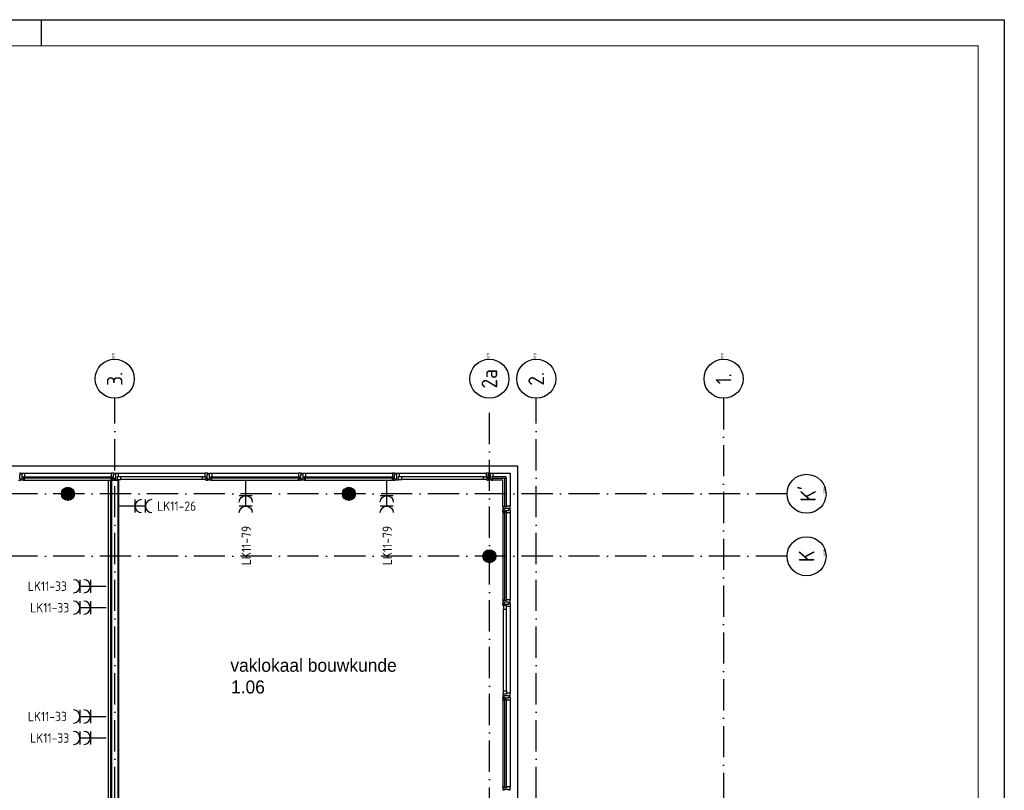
# Model space of a CAD drawing. Header units: millimetres. Extents: x 84333 to 241285, y -2244 to 84291.
# Tile 74 of 74: x 221792 to 240712, y 69476 to 84291. Entities that reach past the tile are written whole.
import ezdxf
from ezdxf.enums import TextEntityAlignment as Align

# ---------------------------------------------------------------- set-up
doc = ezdxf.new("R2010")
doc.units = ezdxf.units.MM
doc.header["$LTSCALE"] = 100
doc.linetypes.add('DASHDOT', pattern=[9, 6, -1.5, 0, -1.5])
doc.layers.get('0').update_dxf_attribs({"linetype": 'CONTINUOUS'})
for name, color, linetype in [('AFDELING', 4, 'CONTINUOUS'), ('AL$7----_STRAMIEN', 1, 'DASHDOT'), ('AL21----_BUITENWAND', 4, 'CONTINUOUS'), ('AL22----_BINNENWAND', 7, 'CONTINUOUS'), ('AL28----_KONSTRUKTIE', 3, 'CONTINUOUS'), ('AL31----_BUITENKOZ', 7, 'CONTINUOUS'), ('ALN-----_BLOCKNAAM', 2, 'CONTINUOUS'), ('ALXAA---_GEWBETON', 12, 'CONTINUOUS'), ('ALXOU---_GLAS', 7, 'CONTINUOUS'), ('BOUW', 8, 'CONTINUOUS'), ('EB62203-_ATTRIB', 2, 'CONTINUOUS'), ('EB63103-_ATTRIB', 2, 'CONTINUOUS'), ('EL61303-_WANDGOOT', 3, 'CONTINUOUS'), ('EL62203-_KRACHT-WCD230', 3, 'CONTINUOUS'), ('EL63103-_LICHT-WCD230V', 3, 'CONTINUOUS'), ('EL6441--_DATACOM', 3, 'CONTINUOUS'), ('LIJN025', 10, 'CONTINUOUS'), ('LIJN050', 90, 'CONTINUOUS'), ('TEKST25', 10, 'CONTINUOUS'), ('TEKST35', 50, 'CONTINUOUS'), ('TEKST50', 90, 'CONTINUOUS')]:
    doc.layers.add(name, color=color, linetype=linetype)
doc.styles.add('1_8', font='ISO', dxfattribs={"height": 1.8})
doc.styles.add('2_0', font='iso', dxfattribs={"height": 200})
doc.styles.add('BURO-025', font='BUROFONT.shx', dxfattribs={"height": 250})
doc.styles.add('ISO', font='ISO.shx')
doc.styles.add('NORATT', font='isocp.shx')
doc.styles.add('ROMAND', font='romand')
doc.styles.get("Standard").update_dxf_attribs({"font": 'iso.shx'})
doc.styles.add('TECHNIC', font='technic_.ttf')

# ---------------------------------------------------------------- blocks, each defined once
blk = doc.blocks.new('A0-GE')
at = {"layer": 'LIJN025'}
blk.add_line((1315, 836), (1315, 841), dxfattribs=at)
blk.add_lwpolyline([(1500, 841), (1500, 0), (0, 0), (0, 841)], close=True, dxfattribs=at)
at = {"layer": 'LIJN050', "const_width": 0.2}
blk.add_lwpolyline([(1495, 836), (25, 836), (25, 5), (1495, 5)], close=True, dxfattribs=at)
at = {"layer": 'TEKST25', "style": 'ROMAND', "width": 2.899115}
blk.add_attdef('STATUS', text='', height=2.5, dxfattribs=at).set_placement((1454, 71.5), (1493, 71.5), align=Align.FIT)
at = {"layer": 'TEKST25', "style": 'ISO'}
for tag, p in [('E', (1455.25, 66)), ('NAAM-E', (1466.75, 66)), ('DATUM-E', (1485, 66)), ('D', (1455.25, 61)), ('NAAM-D', (1466.75, 61)), ('DATUM-D', (1485, 61)), ('C', (1455.25, 56)), ('NAAM-C', (1466.75, 56)), ('DATUM-C', (1485, 56)), ('B', (1455.25, 51)), ('NAAM-B', (1466.75, 51)), ('DATUM-B', (1485, 51)), ('A', (1455.25, 46)), ('NAAM-A', (1466.75, 46)), ('DATUM-A', (1485, 46))]:
    blk.add_attdef(tag, text='', height=2.5, dxfattribs=at).set_placement(p, align=Align.CENTER)
for tag, p in [('DATUM', (1332.75, 36.25)), ('SCHAAL', (1368, 36.25)), ('GETEKEND', (1398.25, 36.25)), ('GECONTOL.', (1433, 36.25)), ('FORMAAT', (1463.25, 28.25))]:
    blk.add_attdef(tag, p, '', height=2.5, dxfattribs=at)
at = {"layer": 'TEKST35', "style": 'ISO'}
for tag, p in [('PROJECT', (1334.5, 72.5)), ('PLAATS', (1334.5, 63.5)), ('INSTALLATIE-REGEL1', (1334.5, 52.5)), ('INSTALLATIE-REGEL2', (1334.5, 43.5))]:
    blk.add_attdef(tag, p, '', height=4, dxfattribs=at)
blk.add_attdef('PROJ.NR.', text='', height=4, dxfattribs=at).set_placement((1481, 23), align=Align.CENTER)
at = {"layer": 'TEKST50', "style": 'ISO'}
blk.add_attdef('FILE-NAAM', text='', height=5, dxfattribs=at).set_placement((1473.5, 7.5), align=Align.CENTER)
blk = doc.blocks.new('ES3W2A')
for p, q in [((1.25, 2), (-1.25, 2)), ((0, 2), (0, -3)), ((1.25, 0), (-1.25, 0))]:
    blk.add_line(p, q)
for centre in [(0, 3.25), (0, 1.25)]:
    blk.add_arc(centre, 1.25, 180, 0)
at = {"style": '1_8'}
for tag, flags, p in [('VERMOGEN', 9, (-2.5, 5)), ('GROEP', 8, (0, 5)), ('SCHAK', 8, (2.5, 5)), ('GELIJK', 9, (5, 5)), ('KAST', 9, (7, 5)), ('TAL', 8, (2.5, 5))]:
    blk.add_attdef(tag, text='', height=1.8, rotation=90, dxfattribs=dict(at, flags=flags)).set_placement(p, align=Align.MIDDLE_CENTER)
at = {"style": '1_8', "width": 0.7, "flags": 8}
blk.add_attdef('DOEL', text='', height=1.8, rotation=90, dxfattribs=at).set_placement((-2.5, 5), align=Align.MIDDLE_LEFT)
at = {"style": '1_8', "flags": 9}
blk.add_attdef('M_CODE', text='', height=1.8, dxfattribs=at).set_placement((0, 0), align=Align.MIDDLE_CENTER)
blk = doc.blocks.new('EH100000')
at = {"linetype": 'ByBlock'}
for p, q in [((1, 0.5), (0, 0.5)), ((1, 0.5, 1), (0, 0.5, 1)), ((0, -0.5, 1), (1, -0.5, 1)), ((1, -0.5), (0, -0.5))]:
    blk.add_line(p, q, dxfattribs=at)
at = {"linetype": 'ByBlock', "invisible_edges": 15}
for points in [[(1, -0.5), (0, -0.5), (0, 0.5), (1, 0.5)], [(0, 0.5), (1, 0.5), (1, 0.5, 1), (0, 0.5, 1)], [(0, -0.5, 1), (1, -0.5, 1), (1, -0.5), (0, -0.5)]]:
    blk.add_3dface(points, dxfattribs=at)
at = {"linetype": 'ByBlock', "style": '2_0', "flags": 8}
blk.add_attdef('FUNCTIE', text='', height=0.5, dxfattribs=at).set_placement((0.5, 0), align=Align.MIDDLE)
at = {"linetype": 'ByBlock', "flags": 9}
blk.add_attdef('SCHOT', text='', height=0.5, dxfattribs=at).set_placement((0.5, 0), align=Align.MIDDLE)
blk = doc.blocks.new('1011')
at = {"layer": 'AL$7----_STRAMIEN', "color": 7, "linetype": 'Continuous'}
blk.add_circle((-750, 0), 750, dxfattribs=at)
at = {"layer": 'AL$7----_STRAMIEN', "color": 3, "linetype": 'Continuous'}
blk.add_attdef('STR-NAAM', text='', height=600, rotation=360, dxfattribs=at).set_placement((-750, 0), align=Align.MIDDLE)
at = {"layer": 'ALN-----_BLOCKNAAM', "linetype": 'Continuous'}
blk.add_text('1011', height=100, dxfattribs=at).set_placement((0, 0))
blk = doc.blocks.new('1010')
at = {"layer": 'AL$7----_STRAMIEN', "color": 7, "linetype": 'Continuous'}
blk.add_circle((0, 750), 750, dxfattribs=at)
at = {"layer": 'AL$7----_STRAMIEN', "color": 3, "linetype": 'Continuous'}
blk.add_attdef('STR-NAAM', text='', height=600, rotation=360, dxfattribs=at).set_placement((0, 750), align=Align.MIDDLE)
at = {"layer": 'ALN-----_BLOCKNAAM', "linetype": 'Continuous'}
blk.add_text('1010', height=100, dxfattribs=at).set_placement((0, 0))
blk = doc.blocks.new('A$C13e6995e')
at = {"layer": 'AL$7----_STRAMIEN', "color": 1}
blk.add_line((150985, 79257), (150985, 42766), dxfattribs=at)
for points in [[(139285, 42766), (139285, 79257)], [(146485, 43272), (146485, 79257)], [(147385, 42766), (147385, 79257)], [(152204, 77420), (110274, 77420)], [(152204, 76220), (110274, 76220)]]:
    blk.add_lwpolyline(points, dxfattribs=at)
at = {"layer": 'AL21----_BUITENWAND', "color": 8}
for p, q in [((113545, 77960), (147025, 77960)), ((147025, 77960), (147025, 60340))]:
    blk.add_line(p, q, dxfattribs=at)
at = {"layer": 'AL22----_BINNENWAND', "color": 8}
for p, q in [((139210, 65513), (139210, 77680)), ((139210, 77680), (139360, 77680)), ((139360, 77680), (139360, 65513))]:
    blk.add_line(p, q, dxfattribs=at)
at = {"layer": 'AL22----_BINNENWAND', "color": 8, "linetype": 'Continuous'}
for p, q in [((139225, 77680), (139225, 65513)), ((139345, 77680), (139345, 65513))]:
    blk.add_line(p, q, dxfattribs=at)
at = {"layer": 'AL28----_KONSTRUKTIE', "color": 8}
for centre in [(138385, 77420), (143785, 77420), (146485, 76220)]:
    blk.add_circle(centre, 125, dxfattribs=at)
at = {"layer": 'AL31----_BUITENKOZ', "color": 8, "linetype": 'Continuous'}
for p, q in [((137476, 77819), (137457, 77819)), ((137462, 77710), (137462, 77790)), ((137462, 77790), (137476, 77790)), ((137476, 77813), (137476, 77819)), ((137476, 77799), (137476, 77813)), ((137476, 77790), (137476, 77799)), ((137476, 77799), (137476, 77799)), ((137494, 77813), (137494, 77819)), ((137494, 77819), (137513, 77819)), ((137494, 77800), (137494, 77813)), ((137494, 77790), (137494, 77800)), ((137494, 77800), (137494, 77800)), ((137508, 77790), (137494, 77790)), ((137508, 77710), (137508, 77790)), ((137513, 77819), (137550, 77819)), ((137550, 77819), (137550, 77812)), ((137550, 77812), (137550, 77808)), ((137550, 77808), (137550, 77800)), ((137550, 77800), (137550, 77747)), ((139257, 77819), (139220, 77819)), ((139220, 77819), (139220, 77812)), ((139220, 77812), (139220, 77808)), ((139220, 77808), (139220, 77800)), ((139220, 77800), (139220, 77747)), ((139276, 77819), (139257, 77819)), ((139262, 77710), (139262, 77790)), ((139262, 77790), (139276, 77790)), ((139276, 77813), (139276, 77819)), ((139276, 77799), (139276, 77813)), ((139276, 77790), (139276, 77799)), ((139276, 77799), (139276, 77799)), ((139294, 77813), (139294, 77819)), ((139294, 77819), (139313, 77819)), ((139294, 77800), (139294, 77813)), ((139294, 77790), (139294, 77800)), ((139294, 77800), (139294, 77800)), ((139308, 77790), (139294, 77790)), ((139308, 77710), (139308, 77790)), ((139313, 77819), (139350, 77819)), ((139350, 77819), (139350, 77812)), ((139350, 77812), (139350, 77808)), ((139350, 77808), (139350, 77800)), ((139350, 77800), (139350, 77747)), ((141057, 77819), (141020, 77819)), ((141020, 77819), (141020, 77812)), ((141020, 77812), (141020, 77808)), ((141020, 77808), (141020, 77800)), ((141020, 77800), (141020, 77747)), ((141076, 77819), (141057, 77819)), ((141062, 77710), (141062, 77790)), ((141062, 77790), (141076, 77790)), ((141076, 77813), (141076, 77819)), ((141076, 77799), (141076, 77813)), ((141076, 77790), (141076, 77799)), ((141076, 77799), (141076, 77799)), ((141094, 77813), (141094, 77819)), ((141094, 77819), (141113, 77819)), ((141094, 77800), (141094, 77813)), ((141094, 77790), (141094, 77800)), ((141094, 77800), (141094, 77800)), ((141108, 77790), (141094, 77790)), ((141108, 77710), (141108, 77790)), ((141113, 77819), (141150, 77819)), ((141150, 77819), (141150, 77812)), ((141150, 77812), (141150, 77808)), ((141150, 77808), (141150, 77800)), ((141150, 77800), (141150, 77747)), ((142857, 77819), (142820, 77819)), ((142820, 77819), (142820, 77812)), ((142820, 77812), (142820, 77808)), ((142820, 77808), (142820, 77800)), ((142820, 77800), (142820, 77747)), ((142876, 77819), (142857, 77819)), ((142862, 77710), (142862, 77790)), ((142862, 77790), (142876, 77790)), ((142876, 77813), (142876, 77819)), ((142876, 77799), (142876, 77813)), ((142876, 77790), (142876, 77799)), ((142876, 77799), (142876, 77799)), ((142894, 77813), (142894, 77819)), ((142894, 77819), (142913, 77819)), ((142894, 77800), (142894, 77813)), ((142894, 77790), (142894, 77800)), ((142894, 77800), (142894, 77800)), ((142908, 77790), (142894, 77790)), ((142908, 77710), (142908, 77790)), ((142913, 77819), (142950, 77819)), ((142950, 77819), (142950, 77812)), ((142950, 77812), (142950, 77808)), ((142950, 77808), (142950, 77800)), ((142950, 77800), (142950, 77747)), ((144657, 77819), (144620, 77819)), ((144620, 77819), (144620, 77812)), ((144620, 77812), (144620, 77808)), ((144620, 77808), (144620, 77800)), ((144620, 77800), (144620, 77747)), ((144676, 77819), (144657, 77819)), ((144662, 77710), (144662, 77790)), ((144662, 77790), (144676, 77790)), ((144676, 77813), (144676, 77819)), ((144676, 77799), (144676, 77813)), ((144676, 77790), (144676, 77799)), ((144676, 77799), (144676, 77799)), ((144694, 77813), (144694, 77819)), ((144694, 77819), (144713, 77819)), ((144694, 77800), (144694, 77813)), ((144694, 77790), (144694, 77800)), ((144694, 77800), (144694, 77800)), ((144708, 77790), (144694, 77790)), ((144708, 77710), (144708, 77790)), ((144713, 77819), (144750, 77819)), ((144750, 77819), (144750, 77812)), ((144750, 77812), (144750, 77808)), ((144750, 77808), (144750, 77800)), ((144750, 77800), (144750, 77747)), ((146457, 77819), (146420, 77819)), ((146420, 77819), (146420, 77812)), ((146420, 77812), (146420, 77808)), ((146420, 77808), (146420, 77800)), ((146420, 77800), (146420, 77747)), ((146476, 77819), (146457, 77819)), ((146462, 77710), (146462, 77790)), ((146462, 77790), (146476, 77790)), ((146476, 77813), (146476, 77819)), ((146476, 77799), (146476, 77813)), ((146476, 77790), (146476, 77799)), ((146476, 77799), (146476, 77799)), ((146494, 77813), (146494, 77819)), ((146494, 77819), (146513, 77819)), ((146494, 77799), (146494, 77813)), ((146494, 77790), (146494, 77799)), ((146494, 77799), (146494, 77799)), ((146508, 77790), (146494, 77790)), ((146508, 77710), (146508, 77790)), ((146513, 77819), (146550, 77819)), ((146550, 77819), (146550, 77812)), ((146550, 77812), (146550, 77808)), ((146550, 77808), (146550, 77800)), ((146550, 77800), (146550, 77747)), ((137437, 77680), (137476, 77680)), ((137476, 77710), (137462, 77710)), ((137476, 77700), (137476, 77710)), ((137476, 77686), (137476, 77700)), ((137476, 77700), (137476, 77700)), ((137476, 77680), (137476, 77686)), ((137494, 77700), (137494, 77710)), ((137494, 77710), (137508, 77710)), ((137494, 77686), (137494, 77700)), ((137494, 77700), (137494, 77700)), ((137494, 77680), (137494, 77686)), ((137533, 77680), (137494, 77680)), ((137550, 77747), (137533, 77747)), ((137533, 77747), (137533, 77680)), ((137533, 77717), (137533, 77685)), ((137550, 77717), (137533, 77717)), ((137533, 77685), (137538, 77685)), ((137538, 77685), (137538, 77680)), ((137538, 77680), (137550, 77680)), ((137550, 77680), (137550, 77717)), ((139220, 77747), (139237, 77747)), ((139220, 77680), (139220, 77717)), ((139220, 77717), (139237, 77717)), ((139232, 77680), (139220, 77680)), ((139237, 77685), (139232, 77685)), ((139232, 77685), (139232, 77680)), ((139237, 77747), (139237, 77680)), ((139237, 77717), (139237, 77685)), ((139237, 77680), (139276, 77680)), ((139276, 77710), (139262, 77710)), ((139276, 77700), (139276, 77710)), ((139276, 77686), (139276, 77700)), ((139276, 77700), (139276, 77700)), ((139276, 77680), (139276, 77686)), ((139294, 77700), (139294, 77710)), ((139294, 77710), (139308, 77710)), ((139294, 77686), (139294, 77700)), ((139294, 77700), (139294, 77700)), ((139294, 77680), (139294, 77686)), ((139333, 77680), (139294, 77680)), ((139350, 77747), (139333, 77747)), ((139333, 77747), (139333, 77680)), ((139333, 77747), (139333, 77693)), ((139400, 77747), (139333, 77747)), ((139333, 77693), (139400, 77693)), ((139400, 77693), (139400, 77747)), ((140970, 77693), (140970, 77747)), ((140970, 77747), (141037, 77747)), ((141037, 77693), (140970, 77693)), ((141020, 77747), (141037, 77747)), ((141037, 77747), (141037, 77680)), ((141037, 77747), (141037, 77693)), ((141037, 77680), (141076, 77680)), ((141076, 77710), (141062, 77710)), ((141076, 77700), (141076, 77710)), ((141076, 77686), (141076, 77700)), ((141076, 77700), (141076, 77700)), ((141076, 77680), (141076, 77686)), ((141094, 77700), (141094, 77710)), ((141094, 77710), (141108, 77710)), ((141094, 77686), (141094, 77700)), ((141094, 77700), (141094, 77700)), ((141094, 77680), (141094, 77686)), ((141133, 77680), (141094, 77680)), ((141150, 77747), (141133, 77747)), ((141133, 77747), (141133, 77680)), ((141133, 77717), (141133, 77685)), ((141150, 77717), (141133, 77717)), ((141133, 77685), (141138, 77685)), ((141138, 77685), (141138, 77680)), ((141138, 77680), (141150, 77680)), ((141150, 77680), (141150, 77717)), ((142820, 77747), (142837, 77747)), ((142820, 77680), (142820, 77717)), ((142820, 77717), (142837, 77717)), ((142832, 77680), (142820, 77680)), ((142837, 77685), (142832, 77685)), ((142832, 77685), (142832, 77680)), ((142837, 77747), (142837, 77680)), ((142837, 77717), (142837, 77685)), ((142837, 77680), (142876, 77680)), ((142876, 77710), (142862, 77710)), ((142876, 77700), (142876, 77710)), ((142876, 77686), (142876, 77700)), ((142876, 77700), (142876, 77700)), ((142876, 77680), (142876, 77686)), ((142894, 77700), (142894, 77710)), ((142894, 77710), (142908, 77710)), ((142894, 77686), (142894, 77700)), ((142894, 77700), (142894, 77700)), ((142894, 77680), (142894, 77686)), ((142933, 77680), (142894, 77680)), ((142950, 77747), (142933, 77747)), ((142933, 77747), (142933, 77680)), ((142933, 77717), (142933, 77685)), ((142950, 77717), (142933, 77717)), ((142933, 77685), (142938, 77685)), ((142938, 77685), (142938, 77680)), ((142938, 77680), (142950, 77680)), ((142950, 77680), (142950, 77717)), ((144620, 77747), (144637, 77747)), ((144620, 77680), (144620, 77717)), ((144620, 77717), (144637, 77717)), ((144632, 77680), (144620, 77680)), ((144637, 77685), (144632, 77685)), ((144632, 77685), (144632, 77680)), ((144637, 77747), (144637, 77680)), ((144637, 77717), (144637, 77685)), ((144637, 77680), (144676, 77680)), ((144676, 77710), (144662, 77710)), ((144676, 77700), (144676, 77710)), ((144676, 77686), (144676, 77700)), ((144676, 77700), (144676, 77700)), ((144676, 77680), (144676, 77686)), ((144694, 77700), (144694, 77710)), ((144694, 77710), (144708, 77710)), ((144694, 77686), (144694, 77700)), ((144694, 77700), (144694, 77700)), ((144694, 77680), (144694, 77686)), ((144733, 77680), (144694, 77680)), ((144750, 77747), (144733, 77747)), ((144733, 77747), (144733, 77680)), ((144733, 77747), (144733, 77693)), ((144800, 77747), (144733, 77747)), ((144733, 77693), (144800, 77693)), ((144800, 77693), (144800, 77747)), ((146370, 77693), (146370, 77747)), ((146370, 77747), (146437, 77747)), ((146437, 77693), (146370, 77693)), ((146420, 77747), (146437, 77747)), ((146437, 77747), (146437, 77680)), ((146437, 77747), (146437, 77693)), ((146437, 77680), (146476, 77680)), ((146476, 77710), (146462, 77710)), ((146476, 77700), (146476, 77710)), ((146476, 77686), (146476, 77700)), ((146476, 77700), (146476, 77700)), ((146476, 77680), (146476, 77686)), ((146494, 77700), (146494, 77710)), ((146494, 77710), (146508, 77710)), ((146494, 77686), (146494, 77700)), ((146494, 77700), (146494, 77700)), ((146494, 77680), (146494, 77686)), ((146533, 77680), (146494, 77680)), ((146550, 77747), (146533, 77747)), ((146533, 77747), (146533, 77680)), ((146533, 77717), (146533, 77685)), ((146550, 77717), (146533, 77717)), ((146533, 77685), (146538, 77685)), ((146538, 77685), (146538, 77680)), ((146538, 77680), (146550, 77680)), ((146550, 77680), (146550, 77717)), ((146745, 77173), (146745, 77185)), ((146745, 77185), (146782, 77185)), ((146750, 77173), (146745, 77173)), ((146745, 77168), (146745, 77129)), ((146812, 77168), (146745, 77168)), ((146745, 77129), (146751, 77129)), ((146745, 77072), (146745, 77111)), ((146745, 77111), (146751, 77111)), ((146812, 77072), (146745, 77072)), ((146750, 77067), (146745, 77067)), ((146745, 77067), (146745, 77055)), ((146745, 77055), (146782, 77055)), ((146750, 77168), (146750, 77173)), ((146782, 77168), (146750, 77168)), ((146782, 77072), (146750, 77072)), ((146750, 77072), (146750, 77067)), ((146751, 77129), (146765, 77129)), ((146751, 77111), (146765, 77111)), ((146765, 77129), (146765, 77129)), ((146765, 77129), (146774, 77129)), ((146765, 77111), (146765, 77111)), ((146765, 77111), (146774, 77111)), ((146774, 77129), (146774, 77143)), ((146774, 77143), (146854, 77143)), ((146774, 77111), (146774, 77097)), ((146774, 77097), (146854, 77097)), ((146782, 77185), (146782, 77168)), ((146782, 77055), (146782, 77072)), ((146865, 77185), (146812, 77185)), ((146812, 77185), (146812, 77168)), ((146812, 77055), (146812, 77072)), ((146865, 77055), (146812, 77055)), ((146854, 77143), (146854, 77129)), ((146854, 77129), (146864, 77129)), ((146854, 77097), (146854, 77111)), ((146854, 77111), (146864, 77111)), ((146864, 77129), (146864, 77129)), ((146864, 77129), (146878, 77129)), ((146864, 77111), (146864, 77111)), ((146864, 77111), (146878, 77111)), ((146873, 77185), (146865, 77185)), ((146873, 77055), (146865, 77055)), ((146877, 77185), (146873, 77185)), ((146877, 77055), (146873, 77055)), ((146884, 77185), (146877, 77185)), ((146884, 77055), (146877, 77055)), ((146878, 77129), (146884, 77129)), ((146878, 77111), (146884, 77111)), ((146884, 77148), (146884, 77185)), ((146884, 77129), (146884, 77148)), ((146884, 77111), (146884, 77092)), ((146884, 77092), (146884, 77055)), ((146745, 75373), (146745, 75385)), ((146745, 75385), (146782, 75385)), ((146750, 75373), (146745, 75373)), ((146745, 75368), (146745, 75329)), ((146812, 75368), (146745, 75368)), ((146745, 75329), (146751, 75329)), ((146745, 75272), (146745, 75311)), ((146745, 75311), (146751, 75311)), ((146750, 75368), (146750, 75373)), ((146782, 75368), (146750, 75368)), ((146751, 75329), (146765, 75329)), ((146751, 75311), (146765, 75311)), ((146765, 75329), (146765, 75329)), ((146765, 75329), (146775, 75329)), ((146765, 75311), (146765, 75311)), ((146765, 75311), (146774, 75311)), ((146774, 75311), (146774, 75297)), ((146775, 75329), (146775, 75343)), ((146775, 75343), (146855, 75343)), ((146782, 75385), (146782, 75368)), ((146865, 75385), (146812, 75385)), ((146812, 75385), (146812, 75368)), ((146854, 75297), (146854, 75311)), ((146854, 75311), (146864, 75311)), ((146855, 75343), (146855, 75329)), ((146855, 75329), (146864, 75329)), ((146864, 75329), (146864, 75329)), ((146864, 75329), (146878, 75329)), ((146864, 75311), (146864, 75311)), ((146864, 75311), (146878, 75311)), ((146873, 75385), (146865, 75385)), ((146877, 75385), (146873, 75385)), ((146884, 75385), (146877, 75385)), ((146878, 75329), (146884, 75329)), ((146878, 75311), (146884, 75311)), ((146884, 75348), (146884, 75385)), ((146884, 75329), (146884, 75348)), ((146884, 75311), (146884, 75292)), ((146812, 75272), (146745, 75272)), ((146812, 75272), (146758, 75272)), ((146758, 75272), (146758, 75205)), ((146758, 75205), (146812, 75205)), ((146774, 75297), (146854, 75297)), ((146812, 75255), (146812, 75272)), ((146812, 75205), (146812, 75272)), ((146865, 75255), (146812, 75255)), ((146873, 75255), (146865, 75255)), ((146877, 75255), (146873, 75255)), ((146884, 75255), (146877, 75255)), ((146884, 75292), (146884, 75255)), ((146758, 73568), (146758, 73635)), ((146758, 73635), (146812, 73635)), ((146812, 73635), (146812, 73568)), ((146745, 73568), (146745, 73529)), ((146812, 73568), (146745, 73568)), ((146745, 73529), (146751, 73529)), ((146745, 73472), (146745, 73511)), ((146745, 73511), (146751, 73511)), ((146812, 73472), (146745, 73472)), ((146750, 73467), (146745, 73467)), ((146745, 73467), (146745, 73455)), ((146745, 73455), (146782, 73455)), ((146782, 73472), (146750, 73472)), ((146750, 73472), (146750, 73467)), ((146751, 73529), (146765, 73529)), ((146751, 73511), (146765, 73511)), ((146812, 73568), (146758, 73568)), ((146765, 73529), (146765, 73529)), ((146765, 73529), (146775, 73529)), ((146765, 73511), (146765, 73511)), ((146765, 73511), (146774, 73511)), ((146774, 73511), (146774, 73497)), ((146774, 73497), (146854, 73497)), ((146775, 73529), (146775, 73543)), ((146775, 73543), (146855, 73543)), ((146782, 73455), (146782, 73472)), ((146865, 73585), (146812, 73585)), ((146812, 73585), (146812, 73568)), ((146812, 73455), (146812, 73472)), ((146865, 73455), (146812, 73455)), ((146854, 73497), (146854, 73511)), ((146854, 73511), (146864, 73511)), ((146855, 73543), (146855, 73529)), ((146855, 73529), (146864, 73529)), ((146864, 73529), (146864, 73529)), ((146864, 73529), (146878, 73529)), ((146864, 73511), (146864, 73511)), ((146864, 73511), (146878, 73511)), ((146873, 73585), (146865, 73585)), ((146873, 73455), (146865, 73455)), ((146877, 73585), (146873, 73585)), ((146877, 73455), (146873, 73455)), ((146884, 73585), (146877, 73585)), ((146884, 73455), (146877, 73455)), ((146878, 73529), (146884, 73529)), ((146878, 73511), (146884, 73511)), ((146884, 73548), (146884, 73585)), ((146884, 73529), (146884, 73548)), ((146884, 73511), (146884, 73492)), ((146884, 73492), (146884, 73455)), ((146745, 71773), (146745, 71785)), ((146745, 71785), (146782, 71785)), ((146750, 71773), (146745, 71773)), ((146745, 71768), (146745, 71729)), ((146812, 71768), (146745, 71768)), ((146745, 71729), (146751, 71729)), ((146750, 71768), (146750, 71773)), ((146782, 71768), (146750, 71768)), ((146751, 71729), (146765, 71729)), ((146765, 71729), (146765, 71729)), ((146765, 71729), (146775, 71729)), ((146775, 71729), (146775, 71743)), ((146775, 71743), (146855, 71743)), ((146782, 71785), (146782, 71768)), ((146865, 71785), (146812, 71785)), ((146812, 71785), (146812, 71768)), ((146855, 71743), (146855, 71729)), ((146855, 71729), (146864, 71729)), ((146864, 71729), (146864, 71729)), ((146864, 71729), (146878, 71729)), ((146873, 71785), (146865, 71785)), ((146877, 71785), (146873, 71785)), ((146884, 71785), (146877, 71785)), ((146878, 71729), (146884, 71729)), ((146884, 71748), (146884, 71785)), ((146884, 71729), (146884, 71748))]:
    blk.add_line(p, q, dxfattribs=at)
at = {"layer": 'AL31----_BUITENKOZ', "color": 8}
for p, q in [((137550, 77819), (139220, 77819)), ((139350, 77819), (141020, 77819)), ((141150, 77819), (142820, 77819)), ((142950, 77819), (144620, 77819)), ((144750, 77819), (146420, 77819)), ((146550, 77819), (146884, 77819)), ((146884, 77819), (146884, 77185)), ((137550, 77680), (139220, 77680)), ((140970, 77747), (139400, 77747)), ((140970, 77693), (139400, 77693)), ((141150, 77680), (142820, 77680)), ((142950, 77680), (144620, 77680)), ((146370, 77747), (144800, 77747)), ((146370, 77693), (144800, 77693)), ((146745, 77680), (146550, 77680)), ((146745, 77185), (146745, 77680)), ((146745, 77055), (146745, 75385)), ((146884, 77055), (146884, 75385)), ((146758, 73635), (146758, 75205)), ((146812, 73635), (146812, 75205)), ((146884, 75255), (146884, 73585)), ((146745, 73455), (146745, 71785)), ((146884, 73455), (146884, 71785))]:
    blk.add_line(p, q, dxfattribs=at)
at = {"layer": 'ALXAA---_GEWBETON', "color": 8}
for p, q in [((138260, 77416), (138510, 77416)), ((138261, 77436), (138509, 77436)), ((138262, 77396), (138508, 77396)), ((138265, 77456), (138505, 77456)), ((138273, 77476), (138497, 77476)), ((138285, 77496), (138484, 77496)), ((138305, 77516), (138465, 77516)), ((138338, 77536), (138432, 77536)), ((143660, 77416), (143910, 77416)), ((143661, 77436), (143909, 77436)), ((143662, 77396), (143908, 77396)), ((143665, 77456), (143905, 77456)), ((143673, 77476), (143897, 77476)), ((143685, 77496), (143884, 77496)), ((143705, 77516), (143865, 77516)), ((143738, 77536), (143832, 77536)), ((138268, 77376), (138502, 77376)), ((138278, 77356), (138492, 77356)), ((138293, 77336), (138477, 77336)), ((138316, 77316), (138454, 77316)), ((138372, 77296), (138398, 77296)), ((143668, 77376), (143902, 77376)), ((143678, 77356), (143892, 77356)), ((143693, 77336), (143877, 77336)), ((143716, 77316), (143854, 77316)), ((143772, 77296), (143798, 77296)), ((146365, 76256), (146605, 76256)), ((146373, 76276), (146597, 76276)), ((146385, 76296), (146584, 76296)), ((146405, 76316), (146565, 76316)), ((146438, 76336), (146532, 76336)), ((146360, 76216), (146610, 76216)), ((146361, 76236), (146609, 76236)), ((146362, 76196), (146608, 76196)), ((146368, 76176), (146602, 76176)), ((146378, 76156), (146592, 76156)), ((146393, 76136), (146577, 76136)), ((146416, 76116), (146554, 76116)), ((146472, 76096), (146498, 76096))]:
    blk.add_line(p, q, dxfattribs=at)
at = {"layer": 'ALXOU---_GLAS', "color": 8}
for p, q in [((137535, 77719), (137535, 77745)), ((137535, 77745), (139235, 77745)), ((139235, 77719), (137535, 77719)), ((139235, 77745), (139235, 77719)), ((141135, 77719), (141135, 77745)), ((141135, 77745), (142835, 77745)), ((142835, 77719), (141135, 77719)), ((142835, 77745), (142835, 77719)), ((142935, 77719), (142935, 77745)), ((142935, 77745), (144635, 77745)), ((144635, 77719), (142935, 77719)), ((144635, 77745), (144635, 77719)), ((146535, 77745), (146535, 77719)), ((146810, 77745), (146535, 77745)), ((146535, 77719), (146810, 77719)), ((146784, 77170), (146784, 77719)), ((146784, 77719), (146810, 77719)), ((146810, 77719), (146810, 77745)), ((146810, 77719), (146810, 77170)), ((146810, 77170), (146784, 77170)), ((146784, 75370), (146784, 77070)), ((146784, 77070), (146810, 77070)), ((146810, 77070), (146810, 75370)), ((146810, 75370), (146784, 75370)), ((146784, 71770), (146784, 73470)), ((146784, 73470), (146810, 73470)), ((146810, 73470), (146810, 71770)), ((146810, 71770), (146784, 71770))]:
    blk.add_line(p, q, dxfattribs=at)
at = {"layer": 'AL$7----_STRAMIEN', "xscale": 0.5, "yscale": 0.5, "zscale": 0.5, "rotation": 90.00000000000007}
for name, p, values in [('1011', (139285, 80007), {'STR-NAAM': '3.'}), ('1011', (146485, 80007), {'STR-NAAM': '2a'}), ('1011', (147385, 80007), {'STR-NAAM': '2.'}), ('1011', (150985, 80007), {'STR-NAAM': '1.'}), ('1010', (152954, 77420), {'STR-NAAM': "K'"}), ('1010', (152954, 76220), {'STR-NAAM': 'K'})]:
    blk.add_blockref(name, p, dxfattribs=at).add_auto_attribs(values)
at = {"layer": 'AFDELING', "color": 8, "style": 'TECHNIC'}
for p in [(92219, 54468), (58038, 41625), (88108, 41444)]:
    blk.add_attdef('VIDE', text='', height=500, dxfattribs=at).set_placement(p, align=Align.CENTER)
blk.add_attdef('VIDE', text='', height=500, rotation=90, dxfattribs=at).set_placement((75129, 25766), align=Align.CENTER)
at = {"layer": 'BOUW', "style": 'BURO-025'}
for s, p in [('vaklokaal bouwkunde', (141508, 73999)), ('1.06', (141520, 73582))]:
    blk.add_text(s, height=250, dxfattribs=at).set_placement(p)

msp = doc.modelspace()

# ---------------------------------------------------------------- block references
at = {"xscale": 100, "yscale": 100, "zscale": 100}
msp.add_blockref('A0-GE', (90712, 191), dxfattribs=at)
at = {"layer": 'EL61303-_WANDGOOT', "xscale": 17233, "yscale": 65, "zscale": 170, "rotation": 90}
msp.add_blockref('EH100000', (223523, 58207, 900), dxfattribs=at)
at = {"layer": 'EL62203-_KRACHT-WCD230'}
ref = msp.add_blockref('ES3W2A', (226137, 75140), dxfattribs=dict(at, xscale=-100, yscale=100, zscale=100, rotation=180))
ref.add_attrib('GROEP', 'LK11-79', dxfattribs={"layer": 'EB62203-_ATTRIB', "color": 1, "height": 180, "rotation": 90, "style": 'NORATT', "flags": 8}).set_placement((226147, 73805), align=Align.MIDDLE_LEFT)
ref = msp.add_blockref('ES3W2A', (228846, 75140), dxfattribs=dict(at, xscale=-100, yscale=100, zscale=100, rotation=180))
ref.add_attrib('GROEP', 'LK11-79', dxfattribs={"layer": 'EB62203-_ATTRIB', "color": 1, "height": 180, "rotation": 90, "style": 'NORATT', "flags": 8}).set_placement((228856, 73805), align=Align.MIDDLE_LEFT)
ref = msp.add_blockref('ES3W2A', (223151, 73400), dxfattribs=dict(at, xscale=100, yscale=100, zscale=100, rotation=90))
ref.add_attrib('GROEP', 'LK11-33', dxfattribs={"layer": 'EB62203-_ATTRIB', "color": 1, "height": 180, "style": 'NORATT', "flags": 8}).set_placement((222700, 73400), align=Align.MIDDLE_RIGHT)
ref = msp.add_blockref('ES3W2A', (223151, 72988), dxfattribs=dict(at, xscale=100, yscale=100, zscale=100, rotation=90))
ref.add_attrib('GROEP', 'LK11-33', dxfattribs={"layer": 'EB62203-_ATTRIB', "color": 1, "height": 180, "style": 'NORATT', "flags": 8}).set_placement((222744, 72986), align=Align.MIDDLE_RIGHT)
ref = msp.add_blockref('ES3W2A', (223151, 70895), dxfattribs=dict(at, xscale=100, yscale=100, zscale=100, rotation=90))
ref.add_attrib('GROEP', 'LK11-33', dxfattribs={"layer": 'EB62203-_ATTRIB', "color": 1, "height": 180, "style": 'NORATT', "flags": 8}).set_placement((222700, 70895), align=Align.MIDDLE_RIGHT)
ref = msp.add_blockref('ES3W2A', (223151, 70483), dxfattribs=dict(at, xscale=100, yscale=100, zscale=100, rotation=90))
ref.add_attrib('GROEP', 'LK11-33', dxfattribs={"layer": 'EB62203-_ATTRIB', "color": 1, "height": 180, "style": 'NORATT', "flags": 8}).set_placement((222744, 70481), align=Align.MIDDLE_RIGHT)
at = {"layer": 'EL63103-_LICHT-WCD230V'}
ref = msp.add_blockref('ES3W2A', (224009, 74939), dxfattribs=dict(at, xscale=100, yscale=100, zscale=100, rotation=270))
ref.add_attrib('GROEP', 'LK11-26', dxfattribs={"layer": 'EB63103-_ATTRIB', "color": 1, "height": 180, "style": '1_8', "flags": 8}).set_placement((224434, 74939), align=Align.MIDDLE_LEFT)
at = {"layer": 'EL6441--_DATACOM'}
msp.add_blockref('A$C13e6995e', (84333, -2244), dxfattribs=at)

doc.saveas('drawing.dxf')
